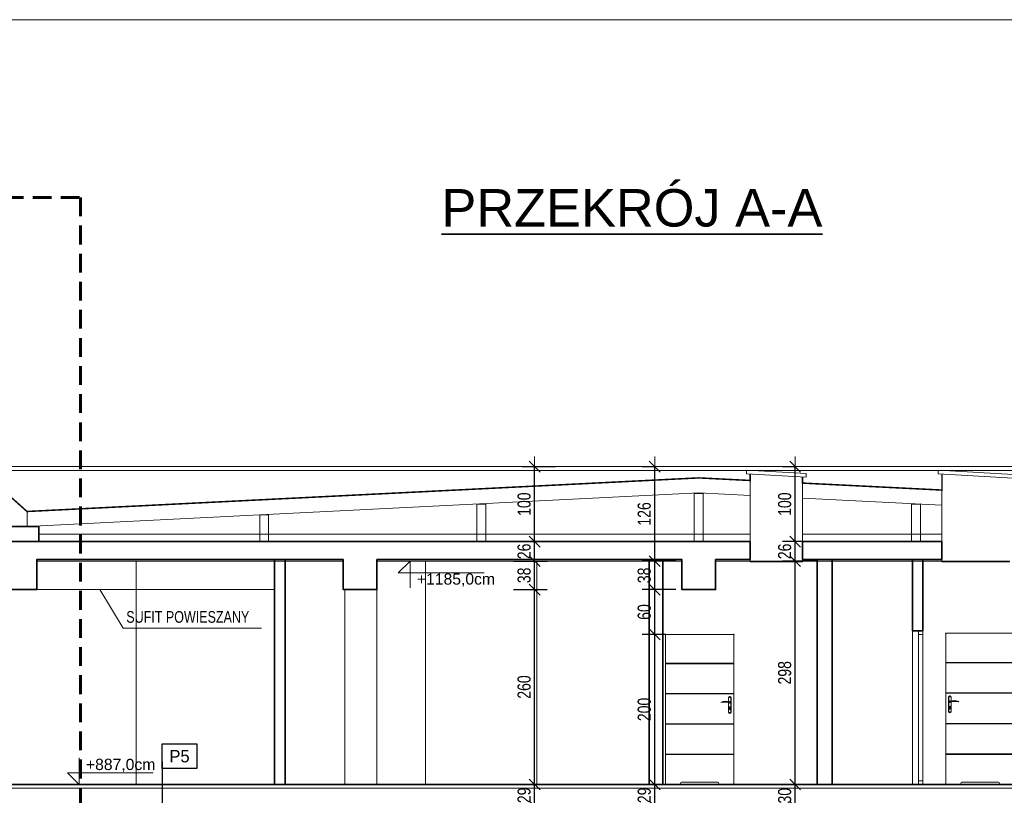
# Model space of a CAD drawing. Header units: millimetres. Extents: x -539 to 9013, y -5271 to -2164.
# Tile 13 of 15: x 6098 to 7412, y -3386 to -2351. Entities that reach past the tile are written whole.
import ezdxf
from ezdxf.enums import TextEntityAlignment as Align

# ---------------------------------------------------------------- set-up
doc = ezdxf.new("R2010")
doc.units = ezdxf.units.MM
doc.linetypes.add('DASHEDX2', pattern=[1.5, 1, -0.5])
for name, color, linetype, lineweight in [('BA_txc', 1, 'Continuous', 18), ('BA_txs', 2, 'Continuous', 18), ('M_Ramki rysunków', 2, 'Continuous', 18), ('M_Teksty duże', 3, 'Continuous', 35), ('PG_OKNA', 7, 'Continuous', 18), ('PG_PRZERYWANE_ŚREDNIE', 1, 'DASHEDX2', 18), ('PG_STOLARKA', 1, 'Continuous', 18), ('PG_WIDOKOWE_CIENKIE', 1, 'Continuous', 18), ('PG_WYMIARY', 1, 'Continuous', 18), ('PG_ŚCIANY_SŁUPY', 4, 'Continuous', 35)]:
    doc.layers.add(name, color=color, linetype=linetype, lineweight=lineweight)
doc.layers.add('BS_TXG', color=2, linetype='Continuous')
doc.layers.add('PG_IZOLACJA', color=1, linetype='ZIGZAG')
doc.styles.add('BIKTG', font='BIKROMSW.SHX')
doc.styles.add('BIKTS', font='bikromsw.shx', dxfattribs={"width": 0.85})
doc.styles.add('BIKWYM', font='BIKROMSW.SHX', dxfattribs={"width": 0.8})
doc.styles.add('MCAD_TD', font='arial.ttf')
doc.styles.get("Standard").update_dxf_attribs({"font": 'arial.ttf'})
doc.linetypes.add('ZIGZAG', pattern='A,0.0001,-0.2,[131,ltypeshp.shx,S=0.2,R=0,X=-0.2,Y=0],-0.4,[131,ltypeshp.shx,S=0.2,R=180,X=0.2,Y=0],-0.2', length=0.8001)
doc.dimstyles.new('BA_KR_50', dxfattribs={"dimscale": 0.5, "dimtxt": 25, "dimasz": 1.666667, "dimexe": 24, "dimexo": 0, "dimgap": 0, "dimtad": 0, "dimdec": 1, "dimrnd": 0.5, "dimzin": 9, "dimdsep": 46, "dimtxsty": 'BIKWYM', "dimblk": 'WYM-KR', "dimcen": 0, "dimdle": 20, "dimclrd": 256, "dimclre": 256, "dimclrt": 7, "dimadec": 0, "dimazin": 0, "dimtfac": 0.033333, "dimtdec": 1, "dimtmove": 0, "dimatfit": 3, "dimldrblk": 'WYM-KR', "dimfxl": 40, "dimfxlon": 1, "dimtvp": 0.8, "dimtolj": 1, "dimarcsym": 0})

# ---------------------------------------------------------------- blocks, each defined once
blk = doc.blocks.new('A$C9f8b1537')
at = {"layer": 'PG_STOLARKA', "lineweight": 0}
for p, q in [((10.4, 1), (10.4, 202.7)), ((10.4, 202.7), (102.2, 202.7)), ((102.2, 202.7), (102.2, 1)), ((10.4, 163.9), (102.2, 163.9)), ((10.4, 163.3), (102.2, 163.3)), ((10.4, 123.2), (102.2, 123.2)), ((10.4, 122.6), (102.2, 122.6)), ((14.1, 117.4), (14.1, 98.2)), ((14.3, 98.2), (14.3, 117.4)), ((17.5, 117.4), (17.5, 112.6)), ((17.5, 111.1), (17.5, 98.2)), ((17.7, 117.4), (17.7, 112.6)), ((17.7, 111.2), (17.7, 98.2)), ((14.9, 104.2), (14.9, 102.5)), ((15.4, 102.4), (15.4, 103.7)), ((16.4, 102.4), (16.4, 103.7)), ((16.9, 104.2), (16.9, 102.5)), ((10.4, 82.4), (102.2, 82.4)), ((10.4, 81.8), (102.2, 81.8)), ((10.4, 41.7), (102.2, 41.7)), ((10.4, 41.1), (102.2, 41.1)), ((30.4, 1), (10.4, 1)), ((30.4, 1), (30.4, 2)), ((32.4, 4), (80.2, 4)), ((82.2, 2), (82.2, 1)), ((102.2, 1), (82.2, 1))]:
    blk.add_line(p, q, dxfattribs=at)
for centre, radius in [((15.9, 118.1), 0.3), ((15.9, 111.4), 1), ((15.9, 97.5), 0.3)]:
    blk.add_circle(centre, radius, dxfattribs=at)
for centre, radius, start, end in [((15.9, 117.4), 1.8, 0, 180), ((15.9, 117.4), 1.6, 0, 180), ((15.9, 104.2), 1, 0, 180), ((15.9, 111.4), 0.85, 90, 311.711), ((15.9, 104.4), 0.85, 306.0319, 233.9681), ((20.7, 92.1), 20.7, 71.1188, 103.4049), ((22.4, 94.2), 17.6, 73.635, 109.8698), ((27.3, 111.4), 0.332, 295.2179, 64.7821), ((15.9, 98.2), 1.8, 180, 0), ((15.9, 98.2), 1.6, 180, 0), ((15.9, 102.5), 1, 180, 0), ((15.9, 102.4), 0.5, 180, 0), ((32.4, 2), 2, 90, 180), ((80.2, 2), 2, 0, 90)]:
    blk.add_arc(centre, radius, start, end, dxfattribs=at)
for p in [(10.4, 202.7), (102.2, 202.7), (102.2, 1)]:
    blk.add_point(p, dxfattribs=at)
blk = doc.blocks.new('OZNWAR')
blk.add_lwpolyline([(-35, 0), (-35, 50), (35, 50), (35, 0)], close=True)
at = {"style": 'BIKTG'}
blk.add_attdef('OZNWAR', text='', height=25, dxfattribs=at).set_placement((0, 25), align=Align.MIDDLE)
blk = doc.blocks.new('WYM-KR')
at = {"linetype": 'ByBlock'}
blk.add_line((11.52, 0), (-11.52, 0), dxfattribs=at)
at = {"color": 7, "linetype": 'ByBlock'}
blk.add_line((6.24, 6.24), (-6.24, -6.24), dxfattribs=at)
blk = doc.blocks.new('*D414')
at = {"layer": 'Defpoints', "color": 0, "transparency": 16777216}
for p in [(6945.8, -3371.5), (6956.5, -3371.5), (6982, -3400.5)]:
    blk.add_point(p, dxfattribs=at)
at = {"layer": 'PG_WYMIARY', "lineweight": -2, "transparency": 16777216}
for p, q in [((6956.5, -3371.5), (6929, -3371.5)), ((6945.8, -3399.3), (6945.8, -3372.6)), ((6973.8, -3400.5), (6929, -3400.5))]:
    blk.add_line(p, q, dxfattribs=at)
at = {"layer": 'PG_WYMIARY', "lineweight": -2, "transparency": 16777216, "xscale": 1.166666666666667, "yscale": 1.166666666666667, "zscale": 1.166666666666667}
for p, rotation in [((6945.8, -3371.5), 90), ((6945.8, -3400.5), 270)]:
    blk.add_blockref('WYM-KR', p, dxfattribs=dict(at, rotation=rotation))
at = {"layer": 'PG_WYMIARY', "color": 7, "transparency": 16777216, "insert": (6931.8, -3386), "char_height": 17.5, "attachment_point": 5, "rotation": 90, "style": 'BIKWYM'}
blk.add_mtext('\\A1;29', dxfattribs=at)
blk = doc.blocks.new('*D415')
at = {"layer": 'Defpoints', "color": 0, "transparency": 16777216}
for p in [(6945.8, -3171.3), (6960.2, -3171.3), (6956.5, -3371.5)]:
    blk.add_point(p, dxfattribs=at)
at = {"layer": 'PG_WYMIARY', "lineweight": -2, "transparency": 16777216}
for p, q in [((6960.2, -3171.3), (6929, -3171.3)), ((6945.8, -3370.3), (6945.8, -3172.4)), ((6956.5, -3371.5), (6929, -3371.5))]:
    blk.add_line(p, q, dxfattribs=at)
at = {"layer": 'PG_WYMIARY', "lineweight": -2, "transparency": 16777216, "xscale": 1.166666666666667, "yscale": 1.166666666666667, "zscale": 1.166666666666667}
for p, rotation in [((6945.8, -3171.3), 90), ((6945.8, -3371.5), 270)]:
    blk.add_blockref('WYM-KR', p, dxfattribs=dict(at, rotation=rotation))
at = {"layer": 'PG_WYMIARY', "color": 7, "transparency": 16777216, "insert": (6931.8, -3271.4), "char_height": 17.5, "attachment_point": 5, "rotation": 90, "style": 'BIKWYM'}
blk.add_mtext('\\A1;200', dxfattribs=at)
blk = doc.blocks.new('*D416')
at = {"layer": 'Defpoints', "color": 0, "transparency": 16777216}
for p in [(6945.8, -3111.5), (6982, -3111.5), (6960.2, -3171.3)]:
    blk.add_point(p, dxfattribs=at)
at = {"layer": 'PG_WYMIARY', "lineweight": -2, "transparency": 16777216}
for p, q in [((6973.8, -3111.5), (6929, -3111.5)), ((6945.8, -3170.1), (6945.8, -3112.6)), ((6960.2, -3171.3), (6929, -3171.3))]:
    blk.add_line(p, q, dxfattribs=at)
at = {"layer": 'PG_WYMIARY', "lineweight": -2, "transparency": 16777216, "xscale": 1.166666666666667, "yscale": 1.166666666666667, "zscale": 1.166666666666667}
for p, rotation in [((6945.8, -3111.5), 90), ((6945.8, -3171.3), 270)]:
    blk.add_blockref('WYM-KR', p, dxfattribs=dict(at, rotation=rotation))
at = {"layer": 'PG_WYMIARY', "color": 7, "transparency": 16777216, "insert": (6931.8, -3141.4), "char_height": 17.5, "attachment_point": 5, "rotation": 90, "style": 'BIKWYM'}
blk.add_mtext('\\A1;60', dxfattribs=at)
blk = doc.blocks.new('*D417')
at = {"layer": 'Defpoints', "color": 0, "transparency": 16777216}
for p in [(6945.8, -3073.5), (6982, -3073.5), (6982, -3111.5)]:
    blk.add_point(p, dxfattribs=at)
at = {"layer": 'PG_WYMIARY', "lineweight": -2, "transparency": 16777216}
for p, q in [((6973.8, -3073.5), (6929, -3073.5)), ((6945.8, -3110.3), (6945.8, -3074.6)), ((6973.8, -3111.5), (6929, -3111.5))]:
    blk.add_line(p, q, dxfattribs=at)
at = {"layer": 'PG_WYMIARY', "lineweight": -2, "transparency": 16777216, "xscale": 1.166666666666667, "yscale": 1.166666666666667, "zscale": 1.166666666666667}
for p, rotation in [((6945.8, -3073.5), 90), ((6945.8, -3111.5), 270)]:
    blk.add_blockref('WYM-KR', p, dxfattribs=dict(at, rotation=rotation))
at = {"layer": 'PG_WYMIARY', "color": 7, "transparency": 16777216, "insert": (6931.8, -3092.5), "char_height": 17.5, "attachment_point": 5, "rotation": 90, "style": 'BIKWYM'}
blk.add_mtext('\\A1;38', dxfattribs=at)
blk = doc.blocks.new('*D418')
at = {"layer": 'Defpoints', "color": 0, "transparency": 16777216}
for p in [(6945.8, -2947.5), (6945.8, -2947.5), (6982, -3073.5)]:
    blk.add_point(p, dxfattribs=at)
at = {"layer": 'PG_WYMIARY', "lineweight": -2, "transparency": 16777216}
for p, q in [((6945.8, -2947.5), (6929, -2947.5)), ((6945.8, -3072.3), (6945.8, -2948.6)), ((6973.8, -3073.5), (6929, -3073.5))]:
    blk.add_line(p, q, dxfattribs=at)
at = {"layer": 'PG_WYMIARY', "lineweight": -2, "transparency": 16777216, "xscale": 1.166666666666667, "yscale": 1.166666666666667, "zscale": 1.166666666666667}
for p, rotation in [((6945.8, -2947.5), 90), ((6945.8, -3073.5), 270)]:
    blk.add_blockref('WYM-KR', p, dxfattribs=dict(at, rotation=rotation))
at = {"layer": 'PG_WYMIARY', "color": 7, "transparency": 16777216, "insert": (6931.8, -3010.5), "char_height": 17.5, "attachment_point": 5, "rotation": 90, "style": 'BIKWYM'}
blk.add_mtext('\\A1;126', dxfattribs=at)
blk = doc.blocks.new('*D422')
at = {"layer": 'Defpoints', "color": 0, "transparency": 16777216}
for p in [(7133.2, -3371.5), (7162.5, -3371.5), (7026.5, -3401.5)]:
    blk.add_point(p, dxfattribs=at)
at = {"layer": 'PG_WYMIARY', "lineweight": -2, "transparency": 16777216}
for p, q in [((7161.2, -3371.5), (7116.4, -3371.5)), ((7133.2, -3400.3), (7133.2, -3372.6)), ((7105.2, -3401.5), (7150, -3401.5))]:
    blk.add_line(p, q, dxfattribs=at)
at = {"layer": 'PG_WYMIARY', "lineweight": -2, "transparency": 16777216, "xscale": 1.166666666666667, "yscale": 1.166666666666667, "zscale": 1.166666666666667}
for p, rotation in [((7133.2, -3371.5), 90), ((7133.2, -3401.5), 270)]:
    blk.add_blockref('WYM-KR', p, dxfattribs=dict(at, rotation=rotation))
at = {"layer": 'PG_WYMIARY', "color": 7, "transparency": 16777216, "insert": (7119.2, -3386.5), "char_height": 17.5, "attachment_point": 5, "rotation": 90, "style": 'BIKWYM'}
blk.add_mtext('\\A1;30', dxfattribs=at)
blk = doc.blocks.new('*D423')
at = {"layer": 'Defpoints', "color": 0, "transparency": 16777216}
for p in [(7133.2, -3073.5), (7162.5, -3073.5), (7162.5, -3371.5)]:
    blk.add_point(p, dxfattribs=at)
at = {"layer": 'PG_WYMIARY', "lineweight": -2, "transparency": 16777216}
for p, q in [((7161.2, -3073.5), (7116.4, -3073.5)), ((7133.2, -3370.3), (7133.2, -3074.6)), ((7161.2, -3371.5), (7116.4, -3371.5))]:
    blk.add_line(p, q, dxfattribs=at)
at = {"layer": 'PG_WYMIARY', "lineweight": -2, "transparency": 16777216, "xscale": 1.166666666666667, "yscale": 1.166666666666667, "zscale": 1.166666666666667}
for p, rotation in [((7133.2, -3073.5), 90), ((7133.2, -3371.5), 270)]:
    blk.add_blockref('WYM-KR', p, dxfattribs=dict(at, rotation=rotation))
at = {"layer": 'PG_WYMIARY', "color": 7, "transparency": 16777216, "insert": (7119.2, -3222.5), "char_height": 17.5, "attachment_point": 5, "rotation": 90, "style": 'BIKWYM'}
blk.add_mtext('\\A1;298', dxfattribs=at)
blk = doc.blocks.new('*D424')
at = {"layer": 'Defpoints', "color": 0, "transparency": 16777216}
for p in [(7133.2, -3047.5), (7143.1, -3047.5), (7162.5, -3073.5)]:
    blk.add_point(p, dxfattribs=at)
at = {"layer": 'PG_WYMIARY', "lineweight": -2, "transparency": 16777216}
for p, q in [((7143.1, -3047.5), (7116.4, -3047.5)), ((7133.2, -3072.3), (7133.2, -3048.6)), ((7161.2, -3073.5), (7116.4, -3073.5))]:
    blk.add_line(p, q, dxfattribs=at)
at = {"layer": 'PG_WYMIARY', "lineweight": -2, "transparency": 16777216, "xscale": 1.166666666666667, "yscale": 1.166666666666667, "zscale": 1.166666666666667}
for p, rotation in [((7133.2, -3047.5), 90), ((7133.2, -3073.5), 270)]:
    blk.add_blockref('WYM-KR', p, dxfattribs=dict(at, rotation=rotation))
at = {"layer": 'PG_WYMIARY', "color": 7, "transparency": 16777216, "insert": (7119.2, -3060.5), "char_height": 17.5, "attachment_point": 5, "rotation": 90, "style": 'BIKWYM'}
blk.add_mtext('\\A1;26', dxfattribs=at)
blk = doc.blocks.new('*D425')
at = {"layer": 'Defpoints', "color": 0, "transparency": 16777216}
for p in [(7133.2, -2947.5), (7133.2, -2947.5), (7143.1, -3047.5)]:
    blk.add_point(p, dxfattribs=at)
at = {"layer": 'PG_WYMIARY', "lineweight": -2, "transparency": 16777216}
for p, q in [((7133.2, -2947.5), (7116.4, -2947.5)), ((7133.2, -3046.3), (7133.2, -2948.6)), ((7143.1, -3047.5), (7116.4, -3047.5))]:
    blk.add_line(p, q, dxfattribs=at)
at = {"layer": 'PG_WYMIARY', "lineweight": -2, "transparency": 16777216, "xscale": 1.166666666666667, "yscale": 1.166666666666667, "zscale": 1.166666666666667}
for p, rotation in [((7133.2, -2947.5), 90), ((7133.2, -3047.5), 270)]:
    blk.add_blockref('WYM-KR', p, dxfattribs=dict(at, rotation=rotation))
at = {"layer": 'PG_WYMIARY', "color": 7, "transparency": 16777216, "insert": (7119.2, -2997.5), "char_height": 17.5, "attachment_point": 5, "rotation": 90, "style": 'BIKWYM'}
blk.add_mtext('\\A1;100', dxfattribs=at)
blk = doc.blocks.new('*D485')
at = {"layer": 'Defpoints', "color": 0, "transparency": 16777216}
for p in [(6785.5, -3371.5), (6785.5, -3371.5), (6785.5, -3400.5)]:
    blk.add_point(p, dxfattribs=at)
at = {"layer": 'PG_WYMIARY', "lineweight": -2, "transparency": 16777216}
for p, q in [((6785.5, -3371.5), (6768.7, -3371.5)), ((6785.5, -3399.3), (6785.5, -3372.6)), ((6785.5, -3400.5), (6768.7, -3400.5))]:
    blk.add_line(p, q, dxfattribs=at)
at = {"layer": 'PG_WYMIARY', "lineweight": -2, "transparency": 16777216, "xscale": 1.166666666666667, "yscale": 1.166666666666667, "zscale": 1.166666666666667}
for p, rotation in [((6785.5, -3371.5), 90), ((6785.5, -3400.5), 270)]:
    blk.add_blockref('WYM-KR', p, dxfattribs=dict(at, rotation=rotation))
at = {"layer": 'PG_WYMIARY', "color": 7, "transparency": 16777216, "insert": (6771.5, -3386), "char_height": 17.5, "attachment_point": 5, "rotation": 90, "style": 'BIKWYM'}
blk.add_mtext('\\A1;29', dxfattribs=at)
blk = doc.blocks.new('*D486')
at = {"layer": 'Defpoints', "color": 0, "transparency": 16777216}
for p in [(6575, -3111.5), (6785.5, -3111.5), (6785.5, -3371.5)]:
    blk.add_point(p, dxfattribs=at)
at = {"layer": 'PG_WYMIARY', "lineweight": -2, "transparency": 16777216}
for p, q in [((6757.5, -3111.5), (6802.3, -3111.5)), ((6785.5, -3370.3), (6785.5, -3112.6)), ((6785.5, -3371.5), (6768.7, -3371.5))]:
    blk.add_line(p, q, dxfattribs=at)
at = {"layer": 'PG_WYMIARY', "lineweight": -2, "transparency": 16777216, "xscale": 1.166666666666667, "yscale": 1.166666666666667, "zscale": 1.166666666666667}
for p, rotation in [((6785.5, -3111.5), 90), ((6785.5, -3371.5), 270)]:
    blk.add_blockref('WYM-KR', p, dxfattribs=dict(at, rotation=rotation))
at = {"layer": 'PG_WYMIARY', "color": 7, "transparency": 16777216, "insert": (6771.5, -3241.5), "char_height": 17.5, "attachment_point": 5, "rotation": 90, "style": 'BIKWYM'}
blk.add_mtext('\\A1;260', dxfattribs=at)
blk = doc.blocks.new('*D487')
at = {"layer": 'Defpoints', "color": 0, "transparency": 16777216}
for p in [(6575, -3073.5), (6785.5, -3073.5), (6575, -3111.5)]:
    blk.add_point(p, dxfattribs=at)
at = {"layer": 'PG_WYMIARY', "lineweight": -2, "transparency": 16777216}
for p, q in [((6757.5, -3073.5), (6802.3, -3073.5)), ((6785.5, -3110.3), (6785.5, -3074.6)), ((6757.5, -3111.5), (6802.3, -3111.5))]:
    blk.add_line(p, q, dxfattribs=at)
at = {"layer": 'PG_WYMIARY', "lineweight": -2, "transparency": 16777216, "xscale": 1.166666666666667, "yscale": 1.166666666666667, "zscale": 1.166666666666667}
for p, rotation in [((6785.5, -3073.5), 90), ((6785.5, -3111.5), 270)]:
    blk.add_blockref('WYM-KR', p, dxfattribs=dict(at, rotation=rotation))
at = {"layer": 'PG_WYMIARY', "color": 7, "transparency": 16777216, "insert": (6771.5, -3092.5), "char_height": 17.5, "attachment_point": 5, "rotation": 90, "style": 'BIKWYM'}
blk.add_mtext('\\A1;38', dxfattribs=at)
blk = doc.blocks.new('*D488')
at = {"layer": 'Defpoints', "color": 0, "transparency": 16777216}
for p in [(6785.5, -3047.5), (6998.5, -3047.5), (6575, -3073.5)]:
    blk.add_point(p, dxfattribs=at)
at = {"layer": 'PG_WYMIARY', "lineweight": -2, "transparency": 16777216}
for p, q in [((6813.5, -3047.5), (6768.7, -3047.5)), ((6785.5, -3072.3), (6785.5, -3048.6)), ((6757.5, -3073.5), (6802.3, -3073.5))]:
    blk.add_line(p, q, dxfattribs=at)
at = {"layer": 'PG_WYMIARY', "lineweight": -2, "transparency": 16777216, "xscale": 1.166666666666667, "yscale": 1.166666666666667, "zscale": 1.166666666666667}
for p, rotation in [((6785.5, -3047.5), 90), ((6785.5, -3073.5), 270)]:
    blk.add_blockref('WYM-KR', p, dxfattribs=dict(at, rotation=rotation))
at = {"layer": 'PG_WYMIARY', "color": 7, "transparency": 16777216, "insert": (6771.5, -3060.5), "char_height": 17.5, "attachment_point": 5, "rotation": 90, "style": 'BIKWYM'}
blk.add_mtext('\\A1;26', dxfattribs=at)
blk = doc.blocks.new('*D489')
at = {"layer": 'Defpoints', "color": 0, "transparency": 16777216}
for p in [(6785.5, -2947.5), (6999.3, -2947.5), (6998.5, -3047.5)]:
    blk.add_point(p, dxfattribs=at)
at = {"layer": 'PG_WYMIARY', "lineweight": -2, "transparency": 16777216}
for p, q in [((6813.5, -2947.5), (6768.7, -2947.5)), ((6785.5, -3046.3), (6785.5, -2948.6)), ((6813.5, -3047.5), (6768.7, -3047.5))]:
    blk.add_line(p, q, dxfattribs=at)
at = {"layer": 'PG_WYMIARY', "lineweight": -2, "transparency": 16777216, "xscale": 1.166666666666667, "yscale": 1.166666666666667, "zscale": 1.166666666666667}
for p, rotation in [((6785.5, -2947.5), 90), ((6785.5, -3047.5), 270)]:
    blk.add_blockref('WYM-KR', p, dxfattribs=dict(at, rotation=rotation))
at = {"layer": 'PG_WYMIARY', "color": 7, "transparency": 16777216, "insert": (6771.5, -2997.5), "char_height": 17.5, "attachment_point": 5, "rotation": 90, "style": 'BIKWYM'}
blk.add_mtext('\\A1;100', dxfattribs=at)

msp = doc.modelspace()

# ---------------------------------------------------------------- linework, layer by layer
at = {"layer": 'BA_txc', "color": 18, "true_color": 0x000000}
for p, q in [((6619.47, -3073.45), (6603.59, -3088.97)), ((6619.47, -3109.08), (6619.47, -3073.45)), ((6603.59, -3088.97), (6717.92, -3088.97)), ((6177.8, -3335.83), (6177.8, -3371.45)), ((6177.8, -3371.45), (6161.92, -3355.94)), ((6161.92, -3355.94), (6276.26, -3355.94))]:
    msp.add_line(p, q, dxfattribs=at)
at = {"layer": 'BS_TXG', "color": 18, "true_color": 0x000000}
msp.add_line((6288.47, -3340.85), (6288.47, -3463.39), dxfattribs=at)
at = {"layer": 'M_Ramki rysunków', "color": 18, "true_color": 0x000000}
msp.add_lwpolyline([(5113.26, -5221.08), (5113.26, -2351.08), (8963.26, -2351.08), (8963.26, -5221.08)], close=True, dxfattribs=at)
at = {"layer": 'PG_IZOLACJA', "color": 18, "linetype": 'DASHEDX2', "ltscale": 10, "true_color": 0x000000, "const_width": 2}
for points in [[(6076.05, -2952.45), (6076.05, -2978.65), (6108.05, -3007.28), (7004.55, -2962.45), (7073.05, -2965.88), (7073.05, -2957.46)], [(7143.05, -2961.35), (7143.05, -2969.38), (7329.11, -2978.68), (7329.11, -2957.45)]]:
    msp.add_lwpolyline(points, dxfattribs=at)
at = {"layer": 'PG_OKNA', "color": 18, "true_color": 0x000000}
msp.add_lwpolyline([(7303.55, -3166.45), (7303.55, -3371.45), (7297.55, -3371.45), (7297.55, -3166.45), (7303.55, -3166.45)], dxfattribs=at)
for points in [[(7297.55, -3166.45), (7303.55, -3166.45), (7303.55, -3171.45), (7297.55, -3171.45)], [(7297.55, -3366.45), (7303.55, -3366.45), (7303.55, -3371.45), (7297.55, -3371.45)]]:
    msp.add_lwpolyline(points, close=True, dxfattribs=at)
at = {"layer": 'PG_PRZERYWANE_ŚREDNIE', "color": 18, "lineweight": 60, "ltscale": 25, "true_color": 0x000000}
msp.add_lwpolyline([(5290.69, -2588.31), (6179.56, -2588.31), (6179.56, -4407.04), (5290.69, -4407.04)], close=True, dxfattribs=at)
at = {"layer": 'PG_WIDOKOWE_CIENKIE', "color": 18, "true_color": 0x000000}
for p, q in [((7186.65, -2947.45), (7896.05, -2947.45)), ((7186.65, -2952.45), (7896.05, -2952.45))]:
    msp.add_line(p, q, dxfattribs=at)
for points in [[(7955.05, -2947.45), (6043.55, -2947.45)], [(7955.05, -2952.45), (6043.55, -2952.45)], [(7068.05, -2957.18), (7068.05, -2952.18), (7148.05, -2956.62), (7148.05, -2961.63), (7068.05, -2957.18)], [(7324.11, -2957.17), (7324.11, -2952.16), (7424.11, -2957.72), (7424.11, -2962.72), (7324.11, -2957.17)], [(7073.05, -2965.88), (7004.55, -2962.45), (6108.05, -3007.28)], [(7073.05, -3073.45), (7073.05, -2957.46)], [(7143.05, -3073.45), (7143.05, -2961.35)], [(7329.11, -2978.68), (7143.05, -2969.38)], [(7329.11, -3073.45), (7329.11, -2957.45)], [(6108.05, -3007.28), (6076.05, -2978.65)], [(7073.05, -2985.9), (7004.55, -2982.48), (6108.05, -3027.3)], [(6998.55, -3047.45), (6998.55, -2983.45), (7010.55, -2983.45), (7010.55, -3047.45), (6998.55, -3047.45)], [(7329.11, -2998.71), (7143.05, -2989.4)], [(6108.05, -3007.28), (6108.05, -3027.45)], [(6708.55, -3047.45), (6708.55, -2997.28), (6720.55, -2997.28), (6720.55, -3047.45), (6708.55, -3047.45)], [(7300.55, -3047.45), (7300.55, -2997.28), (7288.55, -2997.28), (7288.55, -3047.45), (7300.55, -3047.45)], [(6418.55, -3047.45), (6418.55, -3011.78), (6430.55, -3011.78), (6430.55, -3047.45), (6418.55, -3047.45)], [(6124.05, -3047.45), (6124.05, -3037.45), (7073.05, -3037.45)], [(7143.05, -3037.45), (7329.11, -3037.45)], [(6530.05, -3073.45), (6121.05, -3073.45)], [(6253.55, -3073.45), (6253.55, -3371.45)], [(6982.05, -3073.45), (6575.05, -3073.45)], [(6575.05, -3073.45), (6575.05, -3371.45)], [(6640.05, -3073.45), (6640.05, -3371.45)], [(6788.55, -3073.45), (6788.55, -3371.45)], [(6938.55, -3073.45), (6938.55, -3371.45)], [(7073.05, -3073.45), (7027.05, -3073.45)], [(7073.05, -3073.45), (7143.05, -3073.45), (7143.05, -3074.45), (7073.05, -3074.45), (7073.05, -3073.45)], [(7329.11, -3073.45), (7143.05, -3073.45)], [(7329.11, -3073.45), (7419.11, -3073.45), (7419.11, -3074.45), (7329.11, -3074.45), (7329.11, -3073.45)], [(6532.05, -3111.45), (6532.05, -3371.45)], [(7885.05, -3376.45), (5886.05, -3376.45)]]:
    msp.add_lwpolyline(points, dxfattribs=at)
for points in [[(6124.05, -3027.45), (6076.05, -3027.45), (6076.05, -3047.45), (6124.05, -3047.45)], [(7289.55, -3166.45), (7303.55, -3166.45), (7303.55, -3371.45), (7289.55, -3371.45)]]:
    msp.add_lwpolyline(points, close=True, dxfattribs=at)
at = {"layer": 'PG_WYMIARY', "color": 18, "true_color": 0x000000}
for points in [[(6121.05, -3111.41), (6438.55, -3111.41)], [(6121.05, -3111.45), (6438.55, -3111.45)], [(6205.08, -3111.45), (6236.19, -3162.9), (6421.02, -3162.9)]]:
    msp.add_lwpolyline(points, dxfattribs=at)
at = {"layer": 'PG_ŚCIANY_SŁUPY', "color": 18, "true_color": 0x000000}
for points in [[(6076.05, -3027.45), (6124.05, -3027.45), (6124.05, -3047.45)], [(7073.05, -3047.45), (6076.05, -3047.45), (6076.05, -3111.45), (6121.05, -3111.45), (6121.05, -3071.45), (6530.05, -3071.45), (6530.05, -3111.45), (6575.05, -3111.45), (6575.05, -3071.45), (6982.05, -3071.45), (6982.05, -3111.45), (7027.05, -3111.45), (7027.05, -3071.45), (7073.05, -3071.45)], [(7073.05, -3071.45), (7073.05, -3047.45)], [(7143.05, -3047.45), (7143.05, -3071.45)], [(7329.11, -3047.45), (7143.05, -3047.45)], [(7329.11, -3071.45), (7329.11, -3047.45)], [(7143.05, -3071.45), (7329.11, -3071.45)]]:
    msp.add_lwpolyline(points, dxfattribs=at)
for points in [[(6438.55, -3071.45), (6452.55, -3071.45), (6452.55, -3371.45), (6438.55, -3371.45)], [(6938.55, -3071.45), (6956.55, -3071.45), (6956.55, -3371.45), (6938.55, -3371.45)], [(6938.55, -3071.45), (6956.55, -3071.45), (6956.55, -3371.45), (6938.55, -3371.45)], [(7162.55, -3071.45), (7182.55, -3071.45), (7182.55, -3371.45), (7162.55, -3371.45)], [(7289.55, -3071.45), (7303.55, -3071.45), (7303.55, -3166.45), (7289.55, -3166.45)], [(6081.05, -3371.45), (5857.05, -3371.45), (5857.05, -3400.45), (6081.05, -3400.45), (6081.05, -3441.45), (6121.05, -3441.45), (6121.05, -3400.45), (6530.05, -3400.45), (6530.05, -3441.45), (6575.05, -3441.45), (6575.05, -3400.45), (6982.05, -3400.45), (6982.05, -3441.45), (7026.55, -3441.45), (7026.55, -3400.45), (7435.05, -3400.45), (7435.05, -3441.45), (7480.05, -3441.45), (7480.05, -3400.45), (7885.05, -3400.45), (7885.05, -3441.45), (7925.05, -3441.45), (7925.05, -3371.45)]]:
    msp.add_lwpolyline(points, close=True, dxfattribs=at)

# ---------------------------------------------------------------- block references
at = {"color": 18, "true_color": 0x000000}
msp.add_blockref('A$C9f8b1537', (7323.74, -3372.45), dxfattribs=at)
at = {"layer": 'BS_TXG', "color": 18, "true_color": 0x000000, "xscale": 0.6600000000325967, "yscale": 0.6600000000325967, "zscale": 0.6600000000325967, "rotation": 359.999998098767}
msp.add_blockref('OZNWAR', (6311.57, -3350.38), dxfattribs=at).add_auto_attribs({'OZNWAR': 'P5'})
at = {"layer": 'PG_OKNA', "color": 18, "true_color": 0x000000, "xscale": -0.992563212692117, "yscale": 0.992563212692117, "zscale": 0.992563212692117}
msp.add_blockref('A$C9f8b1537', (7061.69, -3372.45), dxfattribs=at)

# ---------------------------------------------------------------- texts
at = {"layer": 'BA_txc', "color": 18, "true_color": 0x000000, "char_height": 15}
for s, insert, attachment_point in [('+1185,0cm', (6628.37, -3107.64), 7), ('+887,0cm', (6186.71, -3337.26), 1)]:
    msp.add_mtext_dynamic_manual_height_columns(s, width=67.1278, gutter_width=50, heights=[0], dxfattribs=dict(at, insert=insert, attachment_point=attachment_point))
at = {"layer": 'BA_txs', "color": 18, "true_color": 0x000000, "style": 'BIKTS', "width": 0.8}
msp.add_text('SUFIT POWIESZANY', height=15.6, dxfattribs=at).set_placement((6240.55, -3155.75))
at = {"layer": 'M_Teksty duże', "color": 18, "true_color": 0x000000, "style": 'MCAD_TD'}
msp.add_text('%%UPRZEKRÓJ A-A', height=50, dxfattribs=at).set_placement((6661.1, -2627.07))

# ---------------------------------------------------------------- dimensions: what is measured, and where the dimension line sits
at = {"layer": 'PG_WYMIARY', "color": 18, "true_color": 0x000000}
for base, p1, p2, picture, middle in [((6785.55, -2947.45), (6998.55, -3047.45), (6999.3, -2947.45), '*D489', (6771.55, -2997.45)), ((6945.84, -2947.45), (6982.05, -3073.45), (6945.84, -2947.45), '*D418', (6931.84, -3010.45)), ((7133.17, -2947.45), (7143.05, -3047.45), (7133.17, -2947.45), '*D425', (7119.17, -2997.45)), ((6785.55, -3047.45), (6575.05, -3073.45), (6998.55, -3047.45), '*D488', (6771.55, -3060.45)), ((7133.17, -3047.45), (7162.55, -3073.45), (7143.05, -3047.45), '*D424', (7119.17, -3060.45)), ((6785.55, -3073.45), (6575.05, -3111.45), (6575.05, -3073.45), '*D487', (6771.55, -3092.45)), ((6945.84, -3073.45), (6982.05, -3111.45), (6982.05, -3073.45), '*D417', (6931.84, -3092.45)), ((7133.17, -3073.45), (7162.55, -3371.45), (7162.55, -3073.45), '*D423', (7119.17, -3222.45)), ((6785.55, -3111.45), (6785.55, -3371.45), (6575.05, -3111.45), '*D486', (6771.55, -3241.45)), ((6945.84, -3111.45), (6960.25, -3171.25), (6982.05, -3111.45), '*D416', (6931.84, -3141.35)), ((6945.84, -3171.25), (6956.55, -3371.45), (6960.25, -3171.25), '*D415', (6931.84, -3271.35)), ((6785.55, -3371.45), (6785.55, -3400.45), (6785.55, -3371.45), '*D485', (6771.55, -3385.95)), ((6945.84, -3371.45), (6982.05, -3400.45), (6956.55, -3371.45), '*D414', (6931.84, -3385.95)), ((7133.17, -3371.45), (7026.55, -3401.45), (7162.55, -3371.45), '*D422', (7119.17, -3386.45))]:
    dim = msp.add_linear_dim(base=base, p1=p1, p2=p2, angle=90, dimstyle='BA_KR_50', override={"dimscale": 0.7, "dimtmove": 1}, dxfattribs=at)
    dim.commit()
    dim.dimension.update_dxf_attribs({"geometry": picture, "text_midpoint": middle})

doc.saveas('drawing.dxf')
